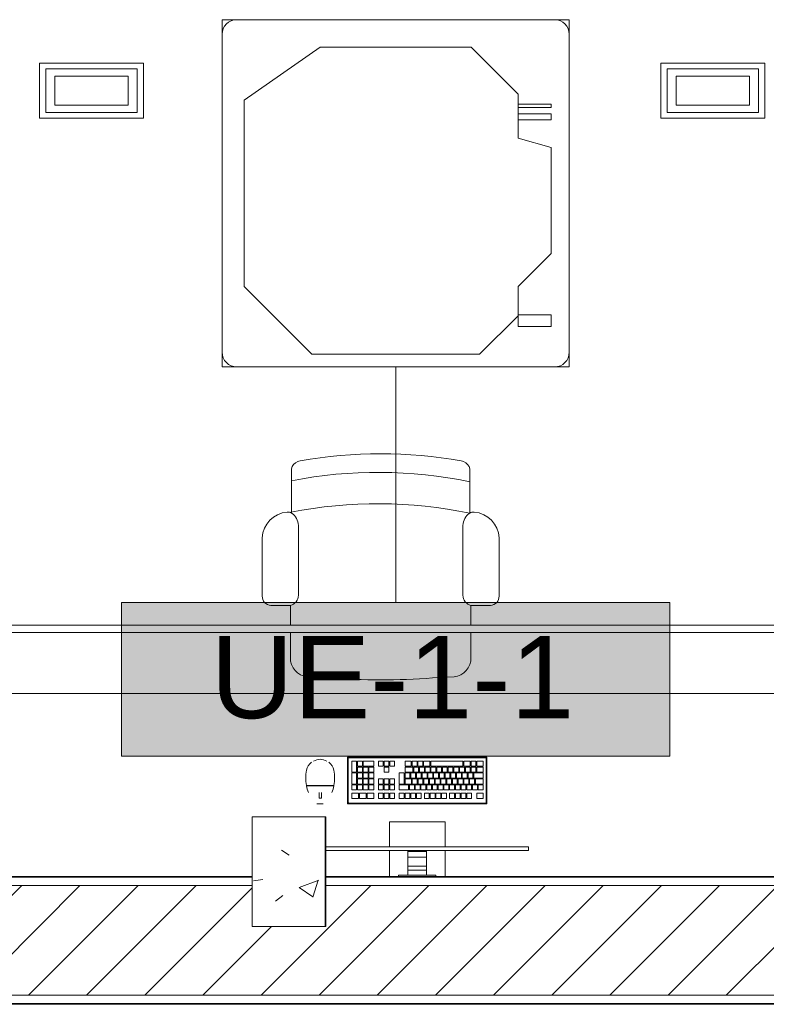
# Model space of a CAD drawing. Header units: metres. Extents: x 3 to 43.5, y -74 to -48.5.
# Tile 5 of 209: x 14.4 to 16.5, y -71.9 to -69.2. Entities that reach past the tile are written whole.
import ezdxf

# ---------------------------------------------------------------- set-up
doc = ezdxf.new("R2010")
doc.units = ezdxf.units.M
for name, color, linetype, lineweight in [('A-COLS', 7, 'Continuous', 18), ('A-FLOR', 7, 'Continuous', 18), ('A-GENM', 7, 'Continuous', 18), ('A-WALL', 7, 'Continuous', 18), ('A-WALL-PATT', 7, 'Continuous', 18), ('E-LITE-EQPM', 7, 'Continuous', 18), ('I-FURN', 7, 'Continuous', 18), ('M-EQPM', 7, 'Continuous', 18), ('S-COLS', 7, 'Continuous', 18)]:
    doc.layers.add(name, color=color, linetype=linetype, lineweight=lineweight)
doc.layers.add('M-EQPM-IDEN', color=1, linetype='Continuous', lineweight=9, true_color=0xff0000)
doc.styles.add('Arial_2', font='arial.ttf', dxfattribs={"height": 0.225})
pattern_1 = [(50, (21.555, -62.9), (0.546555, -0.047815), [0.05715, -0.62865]), (355, (21.555, -62.9), (-0.105728, 0.573166), [0.04572, -0.50292]), (100.451, (21.601, -62.904), (0.440828, 0.52535), [0.04857, -0.53427]), (46.184, (21.555, -62.748), (0.813237, -0.12613), [0.08573, -0.94298]), (96.636, (21.623, -62.758), (0.71221, 0.742287), [0.07286, -0.80141]), (351.184, (21.555, -62.748), (0.712217, 0.742274), [0.06858, -0.75438]), (21, (21.631, -62.786), (0.454846, -0.306795), [0.05715, -0.62865]), (326, (21.631, -62.786), (0.185405, 0.55256), [0.04572, -0.50292]), (71.451, (21.669, -62.811), (0.64025, 0.245763), [0.04857, -0.53427]), (37.5, (21.555, -62.9), (0.009261, 0.2536672), [0.02515, -0.47168, 0.02515, -0.48539, -0.50482]), (37.5, (21.555, -62.9), (0.009261, 0.2536672), [-1.007, 0.02515, -0.47968]), (7.5, (21.555, -62.9), (0.200456, 0.300546), [0.02515, -0.26594, 0.02515, -0.46025, -0.1924]), (7.5, (21.555, -62.9), (0.200456, 0.300546), [-0.77648, 0.02515, -0.16726]), (327.5, (21.385, -62.9), (0.4067682, -0.0171882), [0.02515, -0.16535, 0.02515, -0.56921, -0.78867]), (327.5, (21.385, -62.9), (0.4067682, -0.0171882), [-0.78486, 0.02515, -0.76352]), (317.5, (21.309, -62.9), (0.444383, 0.076279), [0.02515, -0.2225, 0.02515, -0.36957, -0.56007]), (317.5, (21.309, -62.9), (0.444383, 0.076279), [-0.64237, 0.02515, -0.53492])]

# ---------------------------------------------------------------- blocks, each defined once
blk = doc.blocks.new('CADEIRA GIRATÓRIA OPERACIONAL COM BRAÇO - High Back Fully Upholstered-1901921-1PAV - FRIGORÍFICA')
at = {"layer": 'I-FURN', "color": 253, "true_color": 0xaaaaaa}
for p, q in [((-0.1421, -0.0052), (-0.2007, -0.0078)), ((0.2007, -0.0078), (0.1421, -0.0052)), ((-0.2469, -0.0612), (-0.2469, -0.1292)), ((0.2469, -0.1292), (0.2469, -0.0612)), ((-0.2469, -0.1492), (-0.2469, -0.2036)), ((0.2469, -0.2036), (0.2469, -0.1492)), ((-0.2469, -0.2036), (-0.3007, -0.2036)), ((0.3007, -0.2036), (0.2469, -0.2036)), ((-0.3242, -0.2293), (-0.3242, -0.3887)), ((-0.2252, -0.2315), (-0.2252, -0.4225)), ((0.2252, -0.2315), (0.2252, -0.4225)), ((0.3242, -0.3887), (0.3242, -0.2293)), ((-0.2439, -0.4559), (-0.2439, -0.5772)), ((0.2439, -0.5772), (0.2439, -0.4559))]:
    blk.add_line(p, q, dxfattribs=at)
for centre, radius, start, end in [((0, -1.953), 1.953, 85.8275, 94.1725), ((-0.195, -0.0595), 0.052, 96.2753, 181.8688), ((0.195, -0.0595), 0.052, 358.1312, 83.7247), ((-0.2983, -0.2293), 0.0259, 95.2759, 180), ((-0.2539, -0.2315), 0.0287, 360, 75.9119), ((0.2539, -0.2315), 0.0287, 104.0881, 180), ((0.2983, -0.2293), 0.0259, 360, 84.7241), ((-0.2492, -0.3843), 0.0751, 183.3831, 264.7806), ((0.2492, -0.3843), 0.0751, 275.2194, 356.6169), ((-0.2643, -0.4225), 0.0391, 301.4893, 360), ((0.2643, -0.4225), 0.0391, 180, 238.5107), ((-0.2543, -0.4408), 0.0184, 264.7806, 304.7545), ((0.0083, 0.7541), 1.236, 258.2294, 281.0827), ((0.2543, -0.4408), 0.0184, 235.2455, 275.2194), ((0.2543, -0.4408), 0.0184, 235.2455, 275.2194), ((0.0063, 0.6682), 1.236, 258.3229, 281.0827), ((-0.2192, -0.5734), 0.0249, 188.7931, 252.7089), ((0.2192, -0.5734), 0.0249, 287.2911, 351.2069), ((-0.1985, -0.5252), 0.0773, 248.6542, 253.5306), ((0, 0.6572), 1.2757, 260.0509, 279.9491), ((0.1985, -0.5252), 0.0773, 286.4694, 291.3458)]:
    blk.add_arc(centre, radius, start, end, dxfattribs=at)
blk = doc.blocks.new('COMPUTADOR_ TECLADO_MONITOR_MOUSE - Keyboard-V24-1PAV - FRIGORÍFICA')
at = {"layer": 'A-GENM', "color": 253, "true_color": 0xaaaaaa}
for p, q in [((-0.0762, 0.1278), (-0.0762, 0.1989)), ((-0.0508, 0.1957), (-0.0508, 0.1989)), ((0.0508, 0.1957), (-0.0508, 0.1957)), ((-0.0254, 0.19), (-0.0254, 0.1957)), ((-0.0254, 0.19), (-0.0254, 0.182)), ((0.0254, 0.1957), (0.0254, 0.19)), ((0.0254, 0.182), (0.0254, 0.19)), ((0.0508, 0.1989), (0.0508, 0.1957)), ((0.0762, 0.1989), (0.0762, 0.1278)), ((-0.0254, 0.1711), (-0.0254, 0.182)), ((-0.0254, 0.182), (0.0254, 0.182)), ((-0.0254, 0.1461), (-0.0254, 0.1711)), ((-0.0254, 0.1711), (0.0254, 0.1711)), ((0.0254, 0.182), (0.0254, 0.1711)), ((0.0254, 0.1711), (0.0254, 0.1461)), ((-0.0254, 0.131), (-0.0254, 0.1461)), ((-0.0254, 0.1461), (0.0254, 0.1461)), ((0.0254, 0.1461), (0.0254, 0.131)), ((-0.3048, 0.1278), (-0.3048, 0.1183)), ((-0.3046, 0.1278), (-0.3048, 0.1278)), ((-0.2984, 0.1278), (-0.3048, 0.1278)), ((-0.3048, 0.1183), (-0.2984, 0.1183)), ((-0.3048, 0.1183), (-0.3046, 0.1183)), ((-0.2984, 0.1278), (0.2501, 0.1278)), ((0.2501, 0.1183), (-0.2984, 0.1183)), ((-0.0762, 0.0496), (-0.0762, 0.1183)), ((-0.0254, 0.1278), (-0.0254, 0.131)), ((-0.0254, 0.131), (0.0254, 0.131)), ((-0.0254, 0.1278), (0.0254, 0.1278)), ((0.0254, 0.131), (0.0254, 0.1278)), ((0.0762, 0.1183), (0.0762, 0.0496)), ((-0.0762, 0.0496), (0.0762, 0.0496)), ((-0.1905, 0), (0.1905, 0)), ((-0.1905, -0.127), (-0.1905, 0)), ((-0.1889, -0.0032), (-0.1889, -0.1238)), ((0.1873, -0.0016), (-0.1873, -0.0016)), ((-0.1632, -0.0146), (-0.1808, -0.0146)), ((-0.1808, -0.0146), (-0.1808, -0.0285)), ((-0.1632, -0.0285), (-0.1632, -0.0146)), ((-0.1358, -0.0146), (-0.149, -0.0146)), ((-0.149, -0.0146), (-0.149, -0.0285)), ((-0.1358, -0.0285), (-0.1358, -0.0146)), ((-0.1201, -0.0146), (-0.1333, -0.0146)), ((-0.1333, -0.0146), (-0.1333, -0.0285)), ((-0.1201, -0.0285), (-0.1201, -0.0146)), ((-0.1044, -0.0146), (-0.1177, -0.0146)), ((-0.1177, -0.0146), (-0.1177, -0.0285)), ((-0.1044, -0.0285), (-0.1044, -0.0146)), ((-0.0887, -0.0146), (-0.102, -0.0146)), ((-0.102, -0.0146), (-0.102, -0.0285)), ((-0.0887, -0.0285), (-0.0887, -0.0146)), ((-0.0668, -0.0146), (-0.0801, -0.0146)), ((-0.0801, -0.0146), (-0.0801, -0.0285)), ((-0.0668, -0.0285), (-0.0668, -0.0146)), ((-0.0512, -0.0146), (-0.0644, -0.0146)), ((-0.0644, -0.0146), (-0.0644, -0.0285)), ((-0.0512, -0.0285), (-0.0512, -0.0146)), ((-0.0355, -0.0146), (-0.0488, -0.0146)), ((-0.0488, -0.0146), (-0.0488, -0.0285)), ((-0.0355, -0.0285), (-0.0355, -0.0146)), ((-0.0198, -0.0146), (-0.0331, -0.0146)), ((-0.0331, -0.0146), (-0.0331, -0.0285)), ((-0.0198, -0.0285), (-0.0198, -0.0146)), ((0.0021, -0.0146), (-0.0112, -0.0146)), ((-0.0112, -0.0146), (-0.0112, -0.0285)), ((0.0021, -0.0285), (0.0021, -0.0146)), ((0.0177, -0.0146), (0.0045, -0.0146)), ((0.0045, -0.0146), (0.0045, -0.0285)), ((0.0177, -0.0285), (0.0177, -0.0146)), ((0.0334, -0.0146), (0.0202, -0.0146)), ((0.0202, -0.0146), (0.0202, -0.0285)), ((0.0334, -0.0285), (0.0334, -0.0146)), ((0.0491, -0.0146), (0.0358, -0.0146)), ((0.0358, -0.0146), (0.0358, -0.0285)), ((0.0491, -0.0285), (0.0491, -0.0146)), ((0.075, -0.0146), (0.0617, -0.0146)), ((0.0617, -0.0146), (0.0617, -0.0285)), ((0.075, -0.0285), (0.075, -0.0146)), ((0.0906, -0.0146), (0.0774, -0.0146)), ((0.0774, -0.0146), (0.0774, -0.0285)), ((0.0906, -0.0285), (0.0906, -0.0146)), ((0.1063, -0.0146), (0.093, -0.0146)), ((0.093, -0.0146), (0.093, -0.0285)), ((0.1063, -0.0285), (0.1063, -0.0146)), ((0.1372, -0.0146), (0.1188, -0.0146)), ((0.1188, -0.0146), (0.1188, -0.0285)), ((0.1372, -0.0285), (0.1372, -0.0146)), ((0.1581, -0.0146), (0.1398, -0.0146)), ((0.1398, -0.0146), (0.1398, -0.0285)), ((0.1581, -0.0285), (0.1581, -0.0146)), ((0.1791, -0.0146), (0.1607, -0.0146)), ((0.1607, -0.0146), (0.1607, -0.0285)), ((0.1791, -0.0285), (0.1791, -0.0146)), ((0.1889, -0.1238), (0.1889, -0.0032)), ((0.1905, 0), (0.1905, -0.127)), ((0.2742, 0), (0.2569, 0)), ((0.2686, -0.0156), (0.2622, -0.0156)), ((0.2622, -0.0156), (0.2622, -0.0303)), ((0.2686, -0.0303), (0.2686, -0.0156)), ((-0.1808, -0.0285), (-0.1632, -0.0285)), ((-0.1671, -0.0376), (-0.1804, -0.0376)), ((-0.1804, -0.0376), (-0.1804, -0.0515)), ((-0.1804, -0.0515), (-0.1671, -0.0515)), ((-0.1671, -0.0515), (-0.1671, -0.0376)), ((-0.1514, -0.0376), (-0.1647, -0.0376)), ((-0.1647, -0.0376), (-0.1647, -0.0515)), ((-0.1647, -0.0515), (-0.1514, -0.0515)), ((-0.1514, -0.0515), (-0.1514, -0.0376)), ((-0.149, -0.0285), (-0.1358, -0.0285)), ((-0.1358, -0.0376), (-0.149, -0.0376)), ((-0.149, -0.0376), (-0.149, -0.0515)), ((-0.149, -0.0515), (-0.1358, -0.0515)), ((-0.1358, -0.0515), (-0.1358, -0.0376)), ((-0.1333, -0.0285), (-0.1201, -0.0285)), ((-0.1201, -0.0376), (-0.1333, -0.0376)), ((-0.1333, -0.0376), (-0.1333, -0.0515)), ((-0.1333, -0.0515), (-0.1201, -0.0515)), ((-0.1201, -0.0515), (-0.1201, -0.0376)), ((-0.1177, -0.0285), (-0.1044, -0.0285)), ((-0.1044, -0.0376), (-0.1177, -0.0376)), ((-0.1177, -0.0376), (-0.1177, -0.0515)), ((-0.1177, -0.0515), (-0.1044, -0.0515)), ((-0.1044, -0.0515), (-0.1044, -0.0376)), ((-0.102, -0.0285), (-0.0887, -0.0285)), ((-0.0887, -0.0376), (-0.102, -0.0376)), ((-0.102, -0.0376), (-0.102, -0.0515)), ((-0.102, -0.0515), (-0.0887, -0.0515)), ((-0.0887, -0.0515), (-0.0887, -0.0376)), ((-0.0731, -0.0376), (-0.0863, -0.0376)), ((-0.0863, -0.0376), (-0.0863, -0.0515)), ((-0.0863, -0.0515), (-0.0731, -0.0515)), ((-0.0801, -0.0285), (-0.0668, -0.0285)), ((-0.0731, -0.0515), (-0.0731, -0.0376)), ((-0.0574, -0.0376), (-0.0706, -0.0376)), ((-0.0706, -0.0376), (-0.0706, -0.0515)), ((-0.0706, -0.0515), (-0.0574, -0.0515)), ((-0.0644, -0.0285), (-0.0512, -0.0285)), ((-0.0574, -0.0515), (-0.0574, -0.0376)), ((-0.0417, -0.0376), (-0.055, -0.0376)), ((-0.055, -0.0376), (-0.055, -0.0515)), ((-0.055, -0.0515), (-0.0417, -0.0515)), ((-0.0488, -0.0285), (-0.0355, -0.0285)), ((-0.0417, -0.0515), (-0.0417, -0.0376)), ((-0.026, -0.0376), (-0.0393, -0.0376)), ((-0.0393, -0.0376), (-0.0393, -0.0515)), ((-0.0393, -0.0515), (-0.026, -0.0515)), ((-0.0331, -0.0285), (-0.0198, -0.0285)), ((-0.026, -0.0515), (-0.026, -0.0376)), ((-0.0103, -0.0376), (-0.0236, -0.0376)), ((-0.0236, -0.0376), (-0.0236, -0.0515)), ((-0.0236, -0.0515), (-0.0103, -0.0515)), ((-0.0112, -0.0285), (0.0021, -0.0285)), ((-0.0103, -0.0515), (-0.0103, -0.0376)), ((0.0053, -0.0376), (-0.0079, -0.0376)), ((-0.0079, -0.0376), (-0.0079, -0.0515)), ((-0.0079, -0.0515), (0.0053, -0.0515)), ((0.0045, -0.0285), (0.0177, -0.0285)), ((0.0053, -0.0515), (0.0053, -0.0376)), ((0.021, -0.0376), (0.0077, -0.0376)), ((0.0077, -0.0376), (0.0077, -0.0515)), ((0.0077, -0.0515), (0.021, -0.0515)), ((0.0202, -0.0285), (0.0334, -0.0285)), ((0.021, -0.0515), (0.021, -0.0376)), ((0.0491, -0.0376), (0.0234, -0.0376)), ((0.0234, -0.0376), (0.0234, -0.0515)), ((0.0234, -0.0515), (0.0491, -0.0515)), ((0.0358, -0.0285), (0.0491, -0.0285)), ((0.0491, -0.0515), (0.0491, -0.0376)), ((0.0617, -0.0285), (0.075, -0.0285)), ((0.075, -0.0376), (0.0617, -0.0376)), ((0.0617, -0.0376), (0.0617, -0.0515)), ((0.0617, -0.0515), (0.075, -0.0515)), ((0.075, -0.0515), (0.075, -0.0376)), ((0.0774, -0.0285), (0.0906, -0.0285)), ((0.0906, -0.0376), (0.0774, -0.0376)), ((0.0774, -0.0376), (0.0774, -0.0515)), ((0.0774, -0.0515), (0.0906, -0.0515)), ((0.0906, -0.0515), (0.0906, -0.0376)), ((0.093, -0.0285), (0.1063, -0.0285)), ((0.1063, -0.0376), (0.093, -0.0376)), ((0.093, -0.0376), (0.093, -0.0515)), ((0.093, -0.0515), (0.1063, -0.0515)), ((0.1063, -0.0515), (0.1063, -0.0376)), ((0.1188, -0.0285), (0.1372, -0.0285)), ((0.1321, -0.0376), (0.1188, -0.0376)), ((0.1188, -0.0376), (0.1188, -0.0515)), ((0.1188, -0.0515), (0.1321, -0.0515)), ((0.1321, -0.0515), (0.1321, -0.0376)), ((0.1477, -0.0376), (0.1345, -0.0376)), ((0.1345, -0.0376), (0.1345, -0.0515)), ((0.1345, -0.0515), (0.1477, -0.0515)), ((0.1398, -0.0285), (0.1581, -0.0285)), ((0.1477, -0.0515), (0.1477, -0.0376)), ((0.1634, -0.0376), (0.1501, -0.0376)), ((0.1501, -0.0376), (0.1501, -0.0515)), ((0.1501, -0.0515), (0.1634, -0.0515)), ((0.1607, -0.0285), (0.1791, -0.0285)), ((0.1634, -0.0515), (0.1634, -0.0376)), ((0.1791, -0.0376), (0.1658, -0.0376)), ((0.1658, -0.0376), (0.1658, -0.0515)), ((0.1658, -0.0515), (0.1791, -0.0515)), ((0.1791, -0.0515), (0.1791, -0.0376)), ((0.3031, -0.0502), (0.228, -0.0502)), ((0.303, -0.0493), (0.2281, -0.0493)), ((0.229, -0.0493), (0.229, -0.0502)), ((0.229, -0.0502), (0.229, -0.0493)), ((0.3022, -0.0502), (0.3022, -0.0493)), ((0.3022, -0.0493), (0.3022, -0.0502)), ((-0.1591, -0.0539), (-0.1804, -0.0539)), ((-0.1804, -0.0539), (-0.1804, -0.0678)), ((-0.1804, -0.0678), (-0.1591, -0.0678)), ((-0.1547, -0.0702), (-0.1804, -0.0702)), ((-0.1804, -0.0702), (-0.1804, -0.0841)), ((-0.1591, -0.0678), (-0.1591, -0.0539)), ((-0.1434, -0.0539), (-0.1566, -0.0539)), ((-0.1566, -0.0539), (-0.1566, -0.0678)), ((-0.1566, -0.0678), (-0.1434, -0.0678)), ((-0.1547, -0.0841), (-0.1547, -0.0702)), ((-0.139, -0.0702), (-0.1523, -0.0702)), ((-0.1523, -0.0702), (-0.1523, -0.0841)), ((-0.1434, -0.0678), (-0.1434, -0.0539)), ((-0.1277, -0.0539), (-0.141, -0.0539)), ((-0.141, -0.0539), (-0.141, -0.0678)), ((-0.141, -0.0678), (-0.1277, -0.0678)), ((-0.139, -0.0841), (-0.139, -0.0702)), ((-0.1233, -0.0702), (-0.1366, -0.0702)), ((-0.1366, -0.0702), (-0.1366, -0.0841)), ((-0.1277, -0.0678), (-0.1277, -0.0539)), ((-0.112, -0.0539), (-0.1253, -0.0539)), ((-0.1253, -0.0539), (-0.1253, -0.0678)), ((-0.1253, -0.0678), (-0.112, -0.0678)), ((-0.1233, -0.0841), (-0.1233, -0.0702)), ((-0.1076, -0.0702), (-0.1209, -0.0702)), ((-0.1209, -0.0702), (-0.1209, -0.0841)), ((-0.112, -0.0678), (-0.112, -0.0539)), ((-0.0964, -0.0539), (-0.1096, -0.0539)), ((-0.1096, -0.0539), (-0.1096, -0.0678)), ((-0.1096, -0.0678), (-0.0964, -0.0678)), ((-0.1076, -0.0841), (-0.1076, -0.0702)), ((-0.092, -0.0702), (-0.1052, -0.0702)), ((-0.1052, -0.0702), (-0.1052, -0.0841)), ((-0.0964, -0.0678), (-0.0964, -0.0539)), ((-0.0807, -0.0539), (-0.0939, -0.0539)), ((-0.0939, -0.0539), (-0.0939, -0.0678)), ((-0.0939, -0.0678), (-0.0807, -0.0678)), ((-0.092, -0.0841), (-0.092, -0.0702)), ((-0.0763, -0.0702), (-0.0896, -0.0702)), ((-0.0896, -0.0702), (-0.0896, -0.0841)), ((-0.0807, -0.0678), (-0.0807, -0.0539)), ((-0.065, -0.0539), (-0.0783, -0.0539)), ((-0.0783, -0.0539), (-0.0783, -0.0678)), ((-0.0783, -0.0678), (-0.065, -0.0678)), ((-0.0763, -0.0841), (-0.0763, -0.0702)), ((-0.0606, -0.0702), (-0.0739, -0.0702)), ((-0.0739, -0.0702), (-0.0739, -0.0841)), ((-0.065, -0.0678), (-0.065, -0.0539)), ((-0.0493, -0.0539), (-0.0626, -0.0539)), ((-0.0626, -0.0539), (-0.0626, -0.0678)), ((-0.0626, -0.0678), (-0.0493, -0.0678)), ((-0.0606, -0.0841), (-0.0606, -0.0702)), ((-0.0449, -0.0702), (-0.0582, -0.0702)), ((-0.0582, -0.0702), (-0.0582, -0.0841)), ((-0.0493, -0.0678), (-0.0493, -0.0539)), ((-0.0336, -0.0539), (-0.0469, -0.0539)), ((-0.0469, -0.0539), (-0.0469, -0.0678)), ((-0.0469, -0.0678), (-0.0336, -0.0678)), ((-0.0449, -0.0841), (-0.0449, -0.0702)), ((-0.0293, -0.0702), (-0.0425, -0.0702)), ((-0.0425, -0.0702), (-0.0425, -0.0841)), ((-0.0336, -0.0678), (-0.0336, -0.0539)), ((-0.018, -0.0539), (-0.0312, -0.0539)), ((-0.0312, -0.0539), (-0.0312, -0.0678)), ((-0.0312, -0.0678), (-0.018, -0.0678)), ((-0.0293, -0.0841), (-0.0293, -0.0702)), ((-0.0136, -0.0702), (-0.0268, -0.0702)), ((-0.0268, -0.0702), (-0.0268, -0.0841)), ((-0.018, -0.0678), (-0.018, -0.0539)), ((-0.0023, -0.0539), (-0.0156, -0.0539)), ((-0.0156, -0.0539), (-0.0156, -0.0678)), ((-0.0156, -0.0678), (-0.0023, -0.0678)), ((-0.0136, -0.0841), (-0.0136, -0.0702)), ((0.0021, -0.0702), (-0.0112, -0.0702)), ((-0.0112, -0.0702), (-0.0112, -0.0841)), ((-0.0023, -0.0678), (-0.0023, -0.0539)), ((0.0134, -0.0539), (0.0001, -0.0539)), ((0.0001, -0.0539), (0.0001, -0.0678)), ((0.0001, -0.0678), (0.0134, -0.0678)), ((0.0021, -0.0841), (0.0021, -0.0702)), ((0.0178, -0.0702), (0.0045, -0.0702)), ((0.0045, -0.0702), (0.0045, -0.0841)), ((0.0134, -0.0678), (0.0134, -0.0539)), ((0.0334, -0.0539), (0.0158, -0.0539)), ((0.0158, -0.0539), (0.0158, -0.0678)), ((0.0158, -0.0678), (0.0334, -0.0678)), ((0.0178, -0.0841), (0.0178, -0.0702)), ((0.0334, -0.0702), (0.0202, -0.0702)), ((0.0202, -0.0702), (0.0202, -0.0841)), ((0.0334, -0.0678), (0.0334, -0.0539)), ((0.0334, -0.0841), (0.0334, -0.0702)), ((0.0491, -0.0539), (0.0359, -0.0539)), ((0.0359, -0.0539), (0.0359, -0.0841)), ((0.0491, -0.0841), (0.0491, -0.0539)), ((0.0617, -0.0539), (0.0617, -0.0678)), ((0.075, -0.0539), (0.0617, -0.0539)), ((0.0617, -0.0678), (0.075, -0.0678)), ((0.075, -0.0678), (0.075, -0.0539)), ((0.0774, -0.0539), (0.0774, -0.0678)), ((0.0906, -0.0539), (0.0774, -0.0539)), ((0.0774, -0.0678), (0.0906, -0.0678)), ((0.0906, -0.0678), (0.0906, -0.0539)), ((0.093, -0.0539), (0.093, -0.0678)), ((0.1063, -0.0539), (0.093, -0.0539)), ((0.093, -0.0678), (0.1063, -0.0678)), ((0.1063, -0.0678), (0.1063, -0.0539)), ((0.1321, -0.0539), (0.1188, -0.0539)), ((0.1188, -0.0539), (0.1188, -0.0678)), ((0.1188, -0.0678), (0.1321, -0.0678)), ((0.1321, -0.0702), (0.1188, -0.0702)), ((0.1188, -0.0702), (0.1188, -0.0841)), ((0.1321, -0.0678), (0.1321, -0.0539)), ((0.1321, -0.0841), (0.1321, -0.0702)), ((0.1477, -0.0539), (0.1345, -0.0539)), ((0.1345, -0.0539), (0.1345, -0.0678)), ((0.1345, -0.0678), (0.1477, -0.0678)), ((0.1477, -0.0702), (0.1345, -0.0702)), ((0.1345, -0.0702), (0.1345, -0.0841)), ((0.1477, -0.0678), (0.1477, -0.0539)), ((0.1477, -0.0841), (0.1477, -0.0702)), ((0.1634, -0.0539), (0.1501, -0.0539)), ((0.1501, -0.0539), (0.1501, -0.0678)), ((0.1501, -0.0678), (0.1634, -0.0678)), ((0.1634, -0.0702), (0.1501, -0.0702)), ((0.1501, -0.0702), (0.1501, -0.0841)), ((0.1634, -0.0678), (0.1634, -0.0539)), ((0.1634, -0.0841), (0.1634, -0.0702)), ((0.1791, -0.0539), (0.1658, -0.0539)), ((0.1658, -0.0539), (0.1658, -0.0841)), ((0.1791, -0.0841), (0.1791, -0.0539)), ((-0.1804, -0.0841), (-0.1547, -0.0841)), ((-0.163, -0.0865), (-0.1804, -0.0865)), ((-0.1804, -0.0865), (-0.1804, -0.1004)), ((-0.1804, -0.1004), (-0.163, -0.1004)), ((-0.163, -0.1028), (-0.1804, -0.1028)), ((-0.1804, -0.1028), (-0.1804, -0.1167)), ((-0.163, -0.1004), (-0.163, -0.0865)), ((-0.163, -0.1167), (-0.163, -0.1028)), ((-0.1473, -0.0865), (-0.1606, -0.0865)), ((-0.1606, -0.0865), (-0.1606, -0.1004)), ((-0.1606, -0.1004), (-0.1473, -0.1004)), ((-0.1473, -0.1028), (-0.1606, -0.1028)), ((-0.1606, -0.1028), (-0.1606, -0.1167)), ((-0.1523, -0.0841), (-0.139, -0.0841)), ((-0.1473, -0.1004), (-0.1473, -0.0865)), ((-0.1473, -0.1167), (-0.1473, -0.1028)), ((-0.1317, -0.0865), (-0.1449, -0.0865)), ((-0.1449, -0.0865), (-0.1449, -0.1004)), ((-0.1449, -0.1004), (-0.1317, -0.1004)), ((-0.1275, -0.1028), (-0.1449, -0.1028)), ((-0.1449, -0.1028), (-0.1449, -0.1167)), ((-0.1366, -0.0841), (-0.1233, -0.0841)), ((-0.1317, -0.1004), (-0.1317, -0.0865)), ((-0.116, -0.0865), (-0.1292, -0.0865)), ((-0.1292, -0.0865), (-0.1292, -0.1004)), ((-0.1292, -0.1004), (-0.116, -0.1004)), ((-0.1275, -0.1167), (-0.1275, -0.1028)), ((-0.0372, -0.1028), (-0.1251, -0.1028)), ((-0.1251, -0.1028), (-0.1251, -0.1167)), ((-0.1209, -0.0841), (-0.1076, -0.0841)), ((-0.116, -0.1004), (-0.116, -0.0865)), ((-0.1003, -0.0865), (-0.1136, -0.0865)), ((-0.1136, -0.0865), (-0.1136, -0.1004)), ((-0.1136, -0.1004), (-0.1003, -0.1004)), ((-0.1052, -0.0841), (-0.092, -0.0841)), ((-0.1003, -0.1004), (-0.1003, -0.0865)), ((-0.0846, -0.0865), (-0.0979, -0.0865)), ((-0.0979, -0.0865), (-0.0979, -0.1004)), ((-0.0979, -0.1004), (-0.0846, -0.1004)), ((-0.0896, -0.0841), (-0.0763, -0.0841)), ((-0.0846, -0.1004), (-0.0846, -0.0865)), ((-0.069, -0.0865), (-0.0822, -0.0865)), ((-0.0822, -0.0865), (-0.0822, -0.1004)), ((-0.0822, -0.1004), (-0.069, -0.1004)), ((-0.0739, -0.0841), (-0.0606, -0.0841)), ((-0.069, -0.1004), (-0.069, -0.0865)), ((-0.0533, -0.0865), (-0.0665, -0.0865)), ((-0.0665, -0.0865), (-0.0665, -0.1004)), ((-0.0665, -0.1004), (-0.0533, -0.1004)), ((-0.0582, -0.0841), (-0.0449, -0.0841)), ((-0.0533, -0.1004), (-0.0533, -0.0865)), ((-0.0376, -0.0865), (-0.0509, -0.0865)), ((-0.0509, -0.0865), (-0.0509, -0.1004)), ((-0.0509, -0.1004), (-0.0376, -0.1004)), ((-0.0425, -0.0841), (-0.0293, -0.0841)), ((-0.0376, -0.1004), (-0.0376, -0.0865)), ((-0.0372, -0.1167), (-0.0372, -0.1028)), ((-0.0219, -0.0865), (-0.0352, -0.0865)), ((-0.0352, -0.0865), (-0.0352, -0.1004)), ((-0.0352, -0.1004), (-0.0219, -0.1004)), ((-0.0176, -0.1028), (-0.0348, -0.1028)), ((-0.0348, -0.1028), (-0.0348, -0.1167)), ((-0.0268, -0.0841), (-0.0136, -0.0841)), ((-0.0219, -0.1004), (-0.0219, -0.0865)), ((-0.0062, -0.0865), (-0.0195, -0.0865)), ((-0.0195, -0.0865), (-0.0195, -0.1004)), ((-0.0195, -0.1004), (-0.0062, -0.1004)), ((-0.0176, -0.1167), (-0.0176, -0.1028)), ((-0.0019, -0.1028), (-0.0152, -0.1028)), ((-0.0152, -0.1028), (-0.0152, -0.1167)), ((-0.0112, -0.0841), (0.0021, -0.0841)), ((-0.0062, -0.1004), (-0.0062, -0.0865)), ((0.0094, -0.0865), (-0.0038, -0.0865)), ((-0.0038, -0.0865), (-0.0038, -0.1004)), ((-0.0038, -0.1004), (0.0094, -0.1004)), ((-0.0019, -0.1167), (-0.0019, -0.1028)), ((0.0138, -0.1028), (0.0005, -0.1028)), ((0.0005, -0.1028), (0.0005, -0.1167)), ((0.0045, -0.0841), (0.0178, -0.0841)), ((0.0094, -0.1004), (0.0094, -0.0865)), ((0.0334, -0.0865), (0.0118, -0.0865)), ((0.0118, -0.0865), (0.0118, -0.1004)), ((0.0118, -0.1004), (0.0334, -0.1004)), ((0.0138, -0.1167), (0.0138, -0.1028)), ((0.0334, -0.1028), (0.0162, -0.1028)), ((0.0162, -0.1028), (0.0162, -0.1167)), ((0.0202, -0.0841), (0.0334, -0.0841)), ((0.0334, -0.1004), (0.0334, -0.0865)), ((0.0334, -0.1167), (0.0334, -0.1028)), ((0.0359, -0.0841), (0.0491, -0.0841)), ((0.0617, -0.1028), (0.0617, -0.1167)), ((0.075, -0.1028), (0.0617, -0.1028)), ((0.075, -0.1167), (0.075, -0.1028)), ((0.0906, -0.0865), (0.0774, -0.0865)), ((0.0774, -0.0865), (0.0774, -0.1004)), ((0.0774, -0.1004), (0.0906, -0.1004)), ((0.0774, -0.1028), (0.0774, -0.1167)), ((0.0906, -0.1028), (0.0774, -0.1028)), ((0.0906, -0.1004), (0.0906, -0.0865)), ((0.0906, -0.1167), (0.0906, -0.1028)), ((0.093, -0.1028), (0.093, -0.1167)), ((0.1063, -0.1028), (0.093, -0.1028)), ((0.1063, -0.1167), (0.1063, -0.1028)), ((0.1188, -0.0841), (0.1321, -0.0841)), ((0.1321, -0.0865), (0.1188, -0.0865)), ((0.1188, -0.0865), (0.1188, -0.1004)), ((0.1188, -0.1004), (0.1321, -0.1004)), ((0.1477, -0.1028), (0.1188, -0.1028)), ((0.1188, -0.1028), (0.1188, -0.1167)), ((0.1321, -0.1004), (0.1321, -0.0865)), ((0.1345, -0.0841), (0.1477, -0.0841)), ((0.1477, -0.0865), (0.1345, -0.0865)), ((0.1345, -0.0865), (0.1345, -0.1004)), ((0.1345, -0.1004), (0.1477, -0.1004)), ((0.1477, -0.1004), (0.1477, -0.0865)), ((0.1477, -0.1167), (0.1477, -0.1028)), ((0.1501, -0.0841), (0.1634, -0.0841)), ((0.1634, -0.0865), (0.1501, -0.0865)), ((0.1501, -0.0865), (0.1501, -0.1004)), ((0.1501, -0.1004), (0.1634, -0.1004)), ((0.1634, -0.1028), (0.1501, -0.1028)), ((0.1501, -0.1028), (0.1501, -0.1167)), ((0.1634, -0.1004), (0.1634, -0.0865)), ((0.1634, -0.1167), (0.1634, -0.1028)), ((0.1658, -0.0841), (0.1791, -0.0841)), ((0.1791, -0.0865), (0.1658, -0.0865)), ((0.1658, -0.0865), (0.1658, -0.1167)), ((0.1791, -0.1167), (0.1791, -0.0865)), ((0.1905, -0.127), (-0.1905, -0.127)), ((-0.1873, -0.1254), (0.1873, -0.1254)), ((-0.1804, -0.1167), (-0.163, -0.1167)), ((-0.1606, -0.1167), (-0.1473, -0.1167)), ((-0.1449, -0.1167), (-0.1275, -0.1167)), ((-0.1251, -0.1167), (-0.0372, -0.1167)), ((-0.0348, -0.1167), (-0.0176, -0.1167)), ((-0.0152, -0.1167), (-0.0019, -0.1167)), ((0.0005, -0.1167), (0.0138, -0.1167)), ((0.0162, -0.1167), (0.0334, -0.1167)), ((0.0617, -0.1167), (0.075, -0.1167)), ((0.0774, -0.1167), (0.0906, -0.1167)), ((0.093, -0.1167), (0.1063, -0.1167)), ((0.1188, -0.1167), (0.1477, -0.1167)), ((0.1501, -0.1167), (0.1634, -0.1167)), ((0.1658, -0.1167), (0.1791, -0.1167))]:
    blk.add_line(p, q, dxfattribs=at)
for centre, radius, start, end in [((-0.1873, -0.0032), 0.00159, 90, 180), ((0.1873, -0.0032), 0.00159, 0, 90), ((0.3509, -0.0704), 0.1246, 170.6435, 189.7343), ((0.3085, -0.0631), 0.0815, 156.5003, 170.2657), ((0.2227, -0.0631), 0.0815, 9.7343, 23.4997), ((0.1802, -0.0704), 0.1246, 350.2657, 9.3565), ((0.2619, -0.0857), 0.0343, 189.7343, 235.0949), ((0.2692, -0.0857), 0.0343, 304.9051, 350.2657), ((-0.1873, -0.1238), 0.00159, 180, 270), ((0.1873, -0.1238), 0.00159, 270, 0), ((0.2697, -0.0694), 0.0523, 244.5006, 265.4994), ((0.2615, -0.0694), 0.0523, 274.5006, 295.4994)]:
    blk.add_arc(centre, radius, start, end, dxfattribs=at)
blk = doc.blocks.new('Concreto-Retangular-Coluna - 20 X 30-8710665-1PAV - FRIGORÍFICA')
at = {"layer": 'S-COLS', "true_color": 0xaaaaaa}
h = blk.add_hatch(dxfattribs=at)
h.set_pattern_fill('FP_9', color=253, style=0, pattern_type=2)
h.set_pattern_definition([(50, (6.395, 8.679), (0.546555, -0.047815), [0.05715, -0.62865]), (355, (6.395, 8.679), (-0.105728, 0.573166), [0.04572, -0.50292]), (100.451, (6.441, 8.675), (0.440828, 0.52535), [0.04857, -0.53427]), (46.184, (6.395, 8.832), (0.813237, -0.12613), [0.08573, -0.94298]), (96.636, (6.463, 8.821), (0.71221, 0.74229), [0.07286, -0.80141]), (351.184, (6.395, 8.832), (0.712217, 0.742274), [0.06858, -0.75438]), (21, (6.472, 8.794), (0.454846, -0.306795), [0.05715, -0.62865]), (326, (6.472, 8.794), (0.185405, 0.55256), [0.04572, -0.50292]), (71.451, (6.51, 8.768), (0.64025, 0.245763), [0.04857, -0.53427]), (37.5, (6.395, 8.679), (0.009261, 0.2536672), [0.02515, -0.47168, 0.02515, -0.48539, -0.50483]), (37.5, (6.395, 8.679), (0.009261, 0.2536672), [-1.007, 0.02515, -0.47968]), (7.5, (6.395, 8.679), (0.200456, 0.300546), [0.02515, -0.26594, 0.02515, -0.46025, -0.19241]), (7.5, (6.395, 8.679), (0.200456, 0.300546), [-0.77648, 0.02515, -0.16726]), (327.5, (6.226, 8.679), (0.406768, -0.0171882), [0.02515, -0.16535, 0.02515, -0.56921, -0.78867]), (327.5, (6.226, 8.679), (0.406768, -0.0171882), [-0.78486, 0.02515, -0.76352]), (317.5, (6.149, 8.679), (0.444383, 0.07628), [0.02515, -0.2225, 0.02515, -0.36957, -0.56007]), (317.5, (6.149, 8.679), (0.444383, 0.07628), [-0.64237, 0.02515, -0.53492])])
h.paths.add_polyline_path([(-0.1, -0.15), (0.1, -0.15), (0.1, 0.15), (-0.1, 0.15), (-0.1, 0.0182)])
at = {"layer": 'S-COLS', "color": 253, "true_color": 0xaaaaaa}
for p, q in [((0.1, 0.15), (-0.1, 0.15)), ((-0.1, 0.15), (-0.1, -0.15)), ((0.1, -0.15), (0.1, 0.15)), ((-0.1, -0.15), (0.1, -0.15))]:
    blk.add_line(p, q, dxfattribs=at)
blk = doc.blocks.new('Led_Stripe_11805 - Led_Stripe_11805-8215814-1PAV - FRIGORÍFICA')
at = {"layer": 'A-GENM', "color": 253, "true_color": 0xaaaaaa}
for p, q in [((-2.5, 0.01), (2.5, 0.01)), ((2.5, -0.01), (-2.5, -0.01))]:
    blk.add_line(p, q, dxfattribs=at)
blk = doc.blocks.new('Light_-_LED_Recessed_fixture_-_Double_19510 - Light_-_LED_Recessed_fixture_-_Double_19510-V95-1PAV - FRIGORÍFICA')
at = {"layer": 'E-LITE-EQPM', "color": 253, "true_color": 0xaaaaaa}
for p, q in [((-0.1425, 0.075), (-0.1425, -0.075)), ((0.1425, 0.075), (-0.1425, 0.075)), ((-0.1425, 0.075), (-0.1425, -0.075)), ((0.1425, 0.075), (-0.1425, 0.075)), ((0.125, 0.06), (-0.125, 0.06)), ((-0.125, 0.06), (-0.125, -0.06)), ((0.125, 0.06), (-0.125, 0.06)), ((-0.125, 0.06), (-0.125, -0.06)), ((0.125, -0.06), (0.125, 0.06)), ((0.125, -0.06), (0.125, 0.06)), ((0.1425, -0.075), (0.1425, 0.075)), ((0.1425, -0.075), (0.1425, 0.075)), ((0.1, 0.04), (-0.1, 0.04)), ((-0.1, 0.04), (-0.1, -0.04)), ((0.1, 0.04), (-0.1, 0.04)), ((-0.1, 0.04), (-0.1, -0.04)), ((0.1, -0.04), (0.1, 0.04)), ((0.1, -0.04), (0.1, 0.04)), ((-0.1, -0.04), (0.1, -0.04)), ((-0.1, -0.04), (0.1, -0.04)), ((-0.1425, -0.075), (0.1425, -0.075)), ((-0.1425, -0.075), (0.1425, -0.075)), ((-0.125, -0.06), (0.125, -0.06)), ((-0.125, -0.06), (0.125, -0.06))]:
    blk.add_line(p, q, dxfattribs=at)
blk = doc.blocks.new('Light_-_LED_Recessed_fixture_-_Double_19510 - Light_-_LED_Recessed_fixture_-_Double_19510-V96-1PAV - FRIGORÍFICA')
at = {"layer": 'E-LITE-EQPM', "color": 253, "true_color": 0xaaaaaa}
for p, q in [((-0.1425, 0.075), (-0.1425, -0.075)), ((0.1425, 0.075), (-0.1425, 0.075)), ((-0.1425, 0.075), (-0.1425, -0.075)), ((0.1425, 0.075), (-0.1425, 0.075)), ((0.125, 0.06), (-0.125, 0.06)), ((-0.125, 0.06), (-0.125, -0.06)), ((0.125, 0.06), (-0.125, 0.06)), ((-0.125, 0.06), (-0.125, -0.06)), ((0.125, -0.06), (0.125, 0.06)), ((0.125, -0.06), (0.125, 0.06)), ((0.1425, -0.075), (0.1425, 0.075)), ((0.1425, -0.075), (0.1425, 0.075)), ((0.1, 0.04), (-0.1, 0.04)), ((-0.1, 0.04), (-0.1, -0.04)), ((0.1, 0.04), (-0.1, 0.04)), ((-0.1, 0.04), (-0.1, -0.04)), ((0.1, -0.04), (0.1, 0.04)), ((0.1, -0.04), (0.1, 0.04)), ((-0.1, -0.04), (0.1, -0.04)), ((-0.1, -0.04), (0.1, -0.04)), ((-0.1425, -0.075), (0.1425, -0.075)), ((-0.1425, -0.075), (0.1425, -0.075)), ((-0.125, -0.06), (0.125, -0.06)), ((-0.125, -0.06), (0.125, -0.06))]:
    blk.add_line(p, q, dxfattribs=at)
blk = doc.blocks.new('4 GRE - ESCOLA DE CINEMA E AUDIOVISUAL CINE REX R07_rvt-1-1PAV - FRIGORÍFICA')
at = {"layer": 'A-WALL-PATT', "true_color": 0xd4d4d4}
h = blk.add_hatch(dxfattribs=at)
h.set_pattern_fill('FP_1', color=254, style=0, pattern_type=2)
h.set_pattern_definition(pattern_1)
h.paths.add_polyline_path([(11.4698, -71.9394), (11.4723, -71.9394), (11.4723, -71.5944), (15.0596, -71.5944), (15.0596, -71.5919), (11.4698, -71.5919), (11.4698, -71.5944)])
h.paths.add_polyline_path([(21.7923, -71.5944), (21.7923, -71.5919), (15.2596, -71.5919), (15.2596, -71.5944), (21.2362, -71.5944)])
h = blk.add_hatch(dxfattribs=at)
h.set_pattern_fill('FP_2', color=254, style=0, pattern_type=2)
h.set_pattern_definition([(45, (21.555, -62.9), (-0.0795495, 0.0795495), [])])
h.paths.add_polyline_path([(21.2362, -71.9169), (21.7923, -71.9169), (21.7923, -71.6169), (15.2596, -71.6169), (15.2596, -71.7293), (15.0596, -71.7293), (15.0596, -71.6169), (11.4948, -71.6169), (11.4948, -71.9169), (19.9272, -71.9169)])
h = blk.add_hatch(dxfattribs=at)
h.set_pattern_fill('FP_1', color=254, style=0, pattern_type=2)
h.set_pattern_definition(pattern_1)
h.paths.add_polyline_path([(21.7923, -71.9419), (21.7923, -71.9394), (11.4698, -71.9394), (11.4698, -71.9419), (21.2362, -71.9419)])
at = {"layer": 'A-FLOR', "color": 253, "true_color": 0xaaaaaa}
blk.add_line((17.436, -71.0919), (11.7198, -71.0919), dxfattribs=at)
at = {"layer": 'A-WALL', "color": 253, "true_color": 0xaaaaaa}
for p, q in [((15.0596, -71.5919), (11.4698, -71.5919)), ((11.4723, -71.5944), (15.0596, -71.5944)), ((18.936, -71.5919), (15.2596, -71.5919)), ((15.2596, -71.5944), (21.7923, -71.5944)), ((11.4948, -71.6169), (15.0596, -71.6169)), ((15.2596, -71.6169), (21.7923, -71.6169)), ((11.4948, -71.9169), (21.7923, -71.9169)), ((11.4698, -71.9419), (21.7923, -71.9419)), ((11.4723, -71.9394), (21.7923, -71.9394))]:
    blk.add_line(p, q, dxfattribs=at)
at = {"layer": 'A-GENM', "color": 253, "lineweight": 18, "true_color": 0xaaaaaa, "extrusion": (0, 0, -1), "rotation": 180}
blk.add_blockref('Led_Stripe_11805 - Led_Stripe_11805-8215814-1PAV - FRIGORÍFICA', (-14.629, -70.9149), dxfattribs=at)
at = {"layer": 'A-GENM', "color": 253, "lineweight": 18, "true_color": 0xaaaaaa, "rotation": 180}
blk.add_blockref('COMPUTADOR_ TECLADO_MONITOR_MOUSE - Keyboard-V24-1PAV - FRIGORÍFICA', (15.511, -71.3931), dxfattribs=at)
at = {"layer": 'E-LITE-EQPM', "color": 253, "lineweight": 18, "true_color": 0xaaaaaa}
for name, p in [('Light_-_LED_Recessed_fixture_-_Double_19510 - Light_-_LED_Recessed_fixture_-_Double_19510-V95-1PAV - FRIGORÍFICA', (14.6198, -69.4419)), ('Light_-_LED_Recessed_fixture_-_Double_19510 - Light_-_LED_Recessed_fixture_-_Double_19510-V96-1PAV - FRIGORÍFICA', (16.3198, -69.4419))]:
    blk.add_blockref(name, p, dxfattribs=at)
at = {"layer": 'I-FURN', "color": 253, "lineweight": 18, "true_color": 0xaaaaaa, "rotation": 180}
blk.add_blockref('CADEIRA GIRATÓRIA OPERACIONAL COM BRAÇO - High Back Fully Upholstered-1901921-1PAV - FRIGORÍFICA', (15.411, -71.0541), dxfattribs=at)
at = {"layer": 'S-COLS', "color": 253, "lineweight": 18, "true_color": 0xaaaaaa}
blk.add_blockref('Concreto-Retangular-Coluna - 20 X 30-8710665-1PAV - FRIGORÍFICA', (15.1596, -71.5793), dxfattribs=at)
blk = doc.blocks.new('Family - P53-299934-1PAV - FRIGORÍFICA')
at = {"layer": 'S-COLS', "color": 253, "true_color": 0xaaaaaa}
for p, q in [((0.1, 0.15), (0.0986, 0.15)), ((0.1, -0.15), (0.1, 0.15)), ((0.0986, -0.15), (0.1, -0.15))]:
    blk.add_line(p, q, dxfattribs=at)
blk = doc.blocks.new('Family - P53-301573-1PAV - FRIGORÍFICA')
at = {"layer": 'S-COLS', "color": 253, "true_color": 0xaaaaaa}
for p, q in [((0.1, 0.15), (0.0986, 0.15)), ((0.1, -0.15), (0.1, 0.15)), ((0.0986, -0.15), (0.1, -0.15))]:
    blk.add_line(p, q, dxfattribs=at)
blk = doc.blocks.new('ESTRUTURAL CINE REX _011_IFC-1-1PAV - FRIGORÍFICA')
at = {"layer": 'A-COLS', "color": 253, "lineweight": 18, "true_color": 0xaaaaaa}
blk.add_blockref('Family - P53-301573-1PAV - FRIGORÍFICA', (15.1609, -71.5793), dxfattribs=at)
at = {"layer": 'S-COLS', "color": 253, "lineweight": 18, "true_color": 0xaaaaaa}
blk.add_blockref('Family - P53-299934-1PAV - FRIGORÍFICA', (15.1609, -71.5793), dxfattribs=at)
blk = doc.blocks.new('V8 K7 4V 9_0-14_0kW - MIH100Q4HN18-939145-1PAV - FRIGORÍFICA')
at = {"layer": 'M-EQPM', "color": 1, "true_color": 0xff0000}
for p, q in [((-0.435, 0.475), (-0.475, 0.475)), ((-0.475, 0.475), (-0.475, 0.435)), ((0.435, 0.475), (-0.435, 0.475)), ((0.475, 0.475), (0.435, 0.475)), ((0.475, 0.435), (0.475, 0.475)), ((-0.475, 0.435), (-0.475, -0.435)), ((0.475, -0.435), (0.475, 0.435)), ((-0.2064, 0.3996), (-0.415, 0.255)), ((-0.415, 0.255), (-0.2064, 0.3996)), ((0.2064, 0.3996), (-0.2064, 0.3996)), ((-0.2064, 0.3996), (0.2064, 0.3996)), ((0.335, 0.271), (0.2064, 0.3996)), ((0.2064, 0.3996), (0.335, 0.271)), ((0.335, 0.151), (0.335, 0.271)), ((0.335, 0.271), (0.335, 0.151)), ((-0.415, 0.255), (-0.415, -0.255)), ((-0.415, -0.255), (-0.415, 0.255)), ((0.425, 0.2442), (0.335, 0.2442)), ((0.425, 0.2346), (0.425, 0.2442)), ((0.335, 0.2346), (0.425, 0.2346)), ((0.425, 0.2172), (0.335, 0.2172)), ((0.425, 0.2013), (0.425, 0.2172)), ((0.335, 0.2013), (0.425, 0.2013)), ((0.425, 0.125), (0.335, 0.151)), ((0.335, 0.151), (0.425, 0.125)), ((0.425, -0.165), (0.425, 0.125)), ((0.425, 0.125), (0.425, -0.165)), ((0.335, -0.255), (0.425, -0.165)), ((0.425, -0.165), (0.335, -0.255)), ((-0.415, -0.255), (-0.2296, -0.4404)), ((-0.2296, -0.4404), (-0.415, -0.255)), ((0.335, -0.335), (0.335, -0.255)), ((0.335, -0.255), (0.335, -0.335)), ((0.2296, -0.4404), (0.335, -0.335)), ((0.335, -0.335), (0.2296, -0.4404)), ((0.425, -0.333), (0.335, -0.333)), ((0.335, -0.3351), (0.335, -0.365)), ((0.425, -0.365), (0.425, -0.333)), ((0.335, -0.365), (0.425, -0.365)), ((-0.475, -0.435), (-0.475, -0.475)), ((-0.2296, -0.4404), (0.2296, -0.4404)), ((0.2296, -0.4404), (-0.2296, -0.4404)), ((0.475, -0.475), (0.475, -0.435)), ((-0.475, -0.475), (-0.435, -0.475)), ((-0.435, -0.475), (0.435, -0.475)), ((0.435, -0.475), (0.475, -0.475))]:
    blk.add_line(p, q, dxfattribs=at)
for centre, start, end in [((-0.435, 0.435), 90, 180), ((0.435, 0.435), 360, 90), ((-0.435, -0.435), 180, 270), ((0.435, -0.435), 270, 360)]:
    blk.add_arc(centre, 0.04, start, end, dxfattribs=at)
blk = doc.blocks.new('M_Identificador de equipamento mecânico_BTS - Em caixas-817025-1PAV - FRIGORÍFICA')
at = {"layer": 'M-EQPM-IDEN', "true_color": 0xf5f5f5}
blk.add_hatch(color=7, dxfattribs=at).paths.add_polyline_path([(0.01, 0.0028), (0.01, -0.0028), (-0.01, -0.0028), (-0.01, 0.0028)])
at = {"layer": 'M-EQPM-IDEN'}
for p, q in [((0.01, 0.0028), (-0.01, 0.0028)), ((-0.01, 0.0028), (-0.01, -0.0028)), ((-0.01, 0.0028), (0.01, 0.0028)), ((-0.01, -0.0028), (-0.01, 0.0028)), ((0.01, -0.0028), (0.01, 0.0028)), ((0.01, 0.0028), (0.01, -0.0028)), ((-0.01, -0.0028), (0.01, -0.0028)), ((0.01, -0.0028), (-0.01, -0.0028))]:
    blk.add_line(p, q, dxfattribs=at)

msp = doc.modelspace()

# ---------------------------------------------------------------- linework, layer by layer
at = {"layer": 'M-EQPM-IDEN'}
msp.add_line((15.4521, -70.1977), (15.4521, -70.8427), dxfattribs=at)

# ---------------------------------------------------------------- block references
at = {"lineweight": 5}
for name in ['4 GRE - ESCOLA DE CINEMA E AUDIOVISUAL CINE REX R07_rvt-1-1PAV - FRIGORÍFICA', 'ESTRUTURAL CINE REX _011_IFC-1-1PAV - FRIGORÍFICA']:
    msp.add_blockref(name, (0, 0), dxfattribs=at)
at = {"layer": 'M-EQPM', "color": 1, "true_color": 0xff0000}
msp.add_blockref('V8 K7 4V 9_0-14_0kW - MIH100Q4HN18-939145-1PAV - FRIGORÍFICA', (15.4521, -69.7227), dxfattribs=at)
at = {"layer": 'M-EQPM-IDEN', "xscale": 74.99999999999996, "yscale": 74.99999999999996, "zscale": 74.99999999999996}
msp.add_blockref('M_Identificador de equipamento mecânico_BTS - Em caixas-817025-1PAV - FRIGORÍFICA', (15.4521, -71.0527), dxfattribs=at)

# ---------------------------------------------------------------- texts
at = {"layer": 'M-EQPM-IDEN', "color": 7, "insert": (14.9456, -70.934), "char_height": 0.225, "width": 1.220569, "attachment_point": 1, "style": 'Arial_2'}
msp.add_mtext('UE-1-1', dxfattribs=at)

doc.saveas('drawing.dxf')
